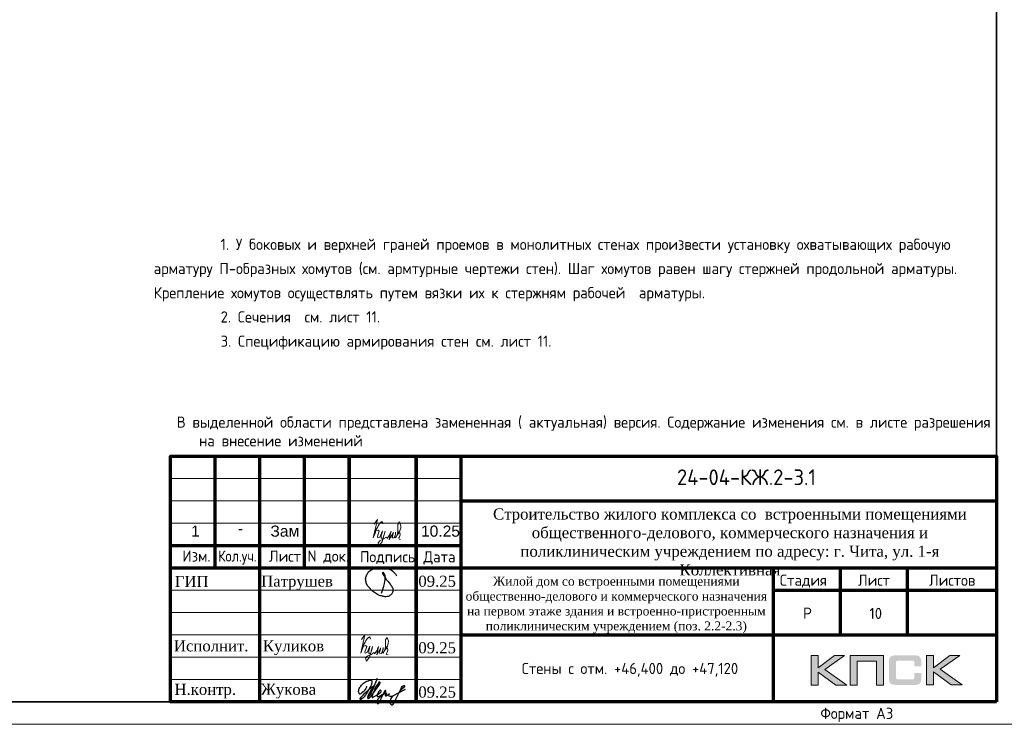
# Model space of a CAD drawing. Header units: millimetres. Extents: x 247266 to 730847, y -636031 to 10052.
# Tile 66 of 196: x 470257 to 492317, y -394992 to -379218. Entities that reach past the tile are written whole.
import ezdxf
from ezdxf.enums import TextEntityAlignment as Align

# ---------------------------------------------------------------- set-up
doc = ezdxf.new("R2010")
doc.units = ezdxf.units.MM
for name, color, linetype in [('PDF7_Text', 7, 'Continuous'), ('PDF8_Text', 7, 'Continuous'), ('Исправления', 1, 'Continuous'), ('РАЗМЕРЫ', 7, 'Continuous'), ('Рамка печать', 7, 'Continuous'), ('ТОЛСТЫЕ_ОСНОВНЫЕ', 7, 'Continuous')]:
    doc.layers.add(name, color=color, linetype=linetype)
for name, color, linetype, lineweight in [('Выноски', 7, 'Continuous', 20), ('размер', 7, 'Continuous', 25), ('Рамка', 7, 'Continuous', 70), ('Текст', 7, 'Continuous', 25), ('ТОНКИЕ', 7, 'Continuous', 9)]:
    doc.layers.add(name, color=color, linetype=linetype, lineweight=lineweight)
doc.styles.add('PDF Times New Roman', font='times.ttf')
doc.styles.get("Standard").update_dxf_attribs({"font": 'arial.ttf'})
doc.styles.add('style1', font='GOST_Common.ttf', dxfattribs={"height": 500})
doc.styles.add('ГОСТ', font='GOST_Common.ttf')

# ---------------------------------------------------------------- blocks, each defined once
blk = doc.blocks.new('11')
at = {"layer": 'Выноски'}
for p, q in [((47885, 66608), (47944, 66700)), ((47944, 66700), (47962, 66737)), ((47962, 66737), (47989, 66781)), ((47989, 66781), (48016, 66806)), ((48016, 66806), (48038, 66823)), ((48038, 66823), (48060, 66786)), ((48060, 66786), (48058, 66769))]:
    blk.add_line(p, q, dxfattribs=at)
blk.add_lwpolyline([(47863, 66761), (47937, 66865), (47843, 66458), (47885, 66564), (47905, 66616), (47954, 66628), (47979, 66606), (47957, 66539), (47937, 66487), (47947, 66458), (47991, 66470), (48051, 66611), (48041, 66569), (48023, 66505), (48023, 66448), (48065, 66448), (48090, 66529), (48110, 66608), (48043, 66369), (47972, 66275), (47954, 66344), (47991, 66389), (48078, 66431), (48142, 66470), (48154, 66441), (48204, 66512), (48246, 66606), (48209, 66455), (48204, 66418), (48295, 66574), (48265, 66463), (48265, 66455), (48312, 66453), (48342, 66529), (48347, 66584), (48337, 66465), (48349, 66453), (48401, 66569), (48443, 66616), (48461, 66678), (48466, 66727), (48436, 66811), (48399, 66754), (48399, 66618), (48389, 66549), (48374, 66507), (48416, 66564), (48441, 66576), (48451, 66524), (48433, 66482), (48419, 66453), (48424, 66428), (48458, 66421)], dxfattribs=at)
blk = doc.blocks.new('яяя')
at = {"lineweight": 30}
for points in [[(345424, 110432), (345425, 110410), (345424, 110397), (345417, 110379), (345406, 110350), (345390, 110319), (345357, 110275), (345310, 110221), (345265, 110176), (345198, 110110), (345161, 110077), (345133, 110066), (345116, 110066), (345102, 110075), (345090, 110091), (345082, 110115), (345074, 110146), (345066, 110182), (345064, 110206), (345067, 110234), (345077, 110278), (345095, 110320), (345114, 110361), (345134, 110395), (345159, 110428), (345195, 110469), (345228, 110506), (345284, 110560), (345331, 110595), (345379, 110625), (345435, 110648), (345486, 110670), (345532, 110686), (345573, 110696), (345605, 110698), (345621, 110695), (345635, 110687), (345648, 110671), (345656, 110649), (345659, 110625), (345659, 110583), (345656, 110553), (345647, 110523), (345635, 110489), (345387, 110033), (345349, 109985), (345311, 109948), (345247, 109889), (345209, 109858), (345192, 109844), (345180, 109837), (345157, 109833), (345150, 109835), (345140, 109842), (345135, 109856), (345138, 109881), (345148, 109892), (345183, 109930), (345267, 110024), (345343, 110105), (345455, 110213), (345617, 110343), (345775, 110456), (345811, 110526), (345838, 110607), (345890, 110740), (345902, 110771), (345698, 110295), (345672, 110226), (345626, 110132), (345572, 110032), (345518, 109953), (345481, 109918), (345497, 110001), (345567, 110147), (345655, 110301), (345760, 110442)], [(345481, 109918), (345476, 109896), (345475, 109874), (345485, 109861), (345506, 109866), (345539, 109891), (345632, 109983), (345968, 110450), (346022, 110527), (346029, 110560), (346027, 110579), (346026, 110590), (346010, 110605), (345993, 110609), (345975, 110601), (345962, 110584), (345954, 110562), (345857, 110421), (345783, 110292), (345741, 110183), (345701, 110079), (345665, 109985), (345660, 109952), (345666, 109929), (345669, 109915), (345682, 109910), (345702, 109914), (345735, 109941), (345846, 110007), (346065, 110160), (346075, 110193), (346070, 110217), (346066, 110236), (346052, 110241), (346030, 110241), (346007, 110228), (345978, 110203), (345960, 110164), (345892, 110010), (345895, 109986), (345904, 109966), (345925, 109964), (345969, 109968), (346045, 110000), (346218, 110114), (346261, 110154), (346280, 110184), (346282, 110210), (346278, 110225), (346263, 110229), (346241, 110222), (346220, 110198), (346162, 110049), (345989, 109904), (345932, 109849), (345906, 109805), (345891, 109739), (345890, 109690), (345899, 109652), (345924, 109647), (345956, 109655), (345980, 109674), (346058, 109838), (346158, 110046), (346261, 110098), (346314, 110120), (346292, 110079), (346269, 110036), (346261, 110008), (346267, 109998), (346293, 109998), (346363, 110039), (346445, 110095), (346421, 110068), (346414, 110040), (346407, 110011), (346416, 109990), (346466, 109972), (346509, 109977), (346574, 109984), (347172, 110293)], [(346586, 109971), (346543, 109917), (346509, 109873), (346489, 109825), (346475, 109767), (346472, 109710), (346478, 109675), (346485, 109641), (346501, 109621), (346517, 109602), (346542, 109589), (346568, 109592), (346605, 109620), (346680, 109731), (346736, 109842), (346865, 110115), (346962, 110290), (346969, 110318), (346979, 110360), (347013, 110403), (347056, 110434), (347091, 110450), (347109, 110450), (347121, 110434), (347115, 110405), (347072, 110355), (347012, 110307), (346924, 110222)]]:
    blk.add_lwpolyline(points, dxfattribs=at)
blk = doc.blocks.new('Патрушев')
at = {"color": 5, "lineweight": 25}
blk.add_lwpolyline([(58.5, -35.09), (59.7, -31.98), (60.22, -29.81), (60.47, -28.76), (60.76, -27.56), (61.06, -26.32), (61.37, -24.67), (61.64, -22.98), (61.77, -21.63), (61.83, -20.46), (61.74, -19.5), (61.5, -18.56), (61.27, -17.93), (60.96, -17.34), (60.63, -16.86), (60.45, -16.66), (60.39, -16.62), (60.25, -16.53), (60.03, -16.42), (59.74, -16.36), (59.56, -16.39), (59.41, -16.5), (59.32, -16.73), (59.32, -16.96), (59.41, -17.15), (61.8, -21.04), (63.12, -22.91), (63.7, -23.61), (64.53, -24.59), (65.48, -25.87), (66.43, -27.07), (66.87, -27.73), (67.42, -28.44), (67.68, -28.93), (68, -29.52), (68.38, -30.41), (68.65, -31), (68.82, -31.71), (68.89, -32.2), (68.93, -32.68), (68.9, -33.35), (68.81, -33.79), (68.57, -34.59), (68.27, -35.18), (67.92, -35.7), (67.56, -36.23), (66.92, -36.75), (66.44, -37.14), (65.93, -37.49), (65.34, -37.85), (64.79, -38.12), (64.12, -38.33), (63.56, -38.4), (62.54, -38.51), (61.58, -38.47), (60.89, -38.38), (60.1, -38.27), (59.25, -38.05), (58.41, -37.75), (57.66, -37.55), (56.61, -37.27), (55.88, -36.92), (54.92, -36.35), (53.85, -35.72), (53.05, -35.25), (52.17, -34.73), (51.27, -34.08), (50.13, -33.27), (49.09, -32.31), (47.96, -31.09), (47.07, -29.92), (46.05, -28.68), (45.23, -27.65), (44.74, -26.54), (44.28, -25.09), (44.05, -24.29), (43.98, -23.29), (43.94, -22.47), (43.99, -21.49), (44.18, -20.57), (44.46, -19.97), (44.74, -19.1), (45.02, -18.24), (45.49, -17.42), (45.85, -16.92), (46.39, -16.14), (46.99, -15.53), (47.83, -14.81), (48.65, -14.29), (49.43, -13.79), (50.53, -13.27), (51.57, -12.89), (52.65, -12.48), (54.17, -12.1), (55.44, -11.87), (56.95, -11.79), (58.35, -11.79), (59.63, -11.91), (61, -12.05), (62.71, -12.35), (64.46, -12.88), (66.16, -13.58), (67.55, -14.27), (68.88, -15.13), (70.02, -16.25), (71.14, -17.49), (71.67, -18.26), (72.28, -19.27)], dxfattribs=at)
blk = doc.blocks.new('штамп кж1.1')
at = {"layer": 'Рамка печать', "lineweight": 20}
h = blk.add_hatch(color=0, dxfattribs=at)
h.paths.add_polyline_path([(419458, -85094), (419234, -85094), (418867, -85370), (418867, -85094), (418712, -85094), (418712, -85757), (418867, -85757), (418867, -85466), (419264, -85757), (419512, -85757), (419019, -85406)])
h.paths.add_polyline_path([(419737, -85219), (420175, -85219), (420175, -85757), (420329, -85757), (420329, -85094), (420165, -85094), (419583, -85094), (419583, -85251), (419583, -85757), (419737, -85757)])
h.paths.add_polyline_path([(421451, -85091), (421295, -85091), (421295, -85754), (421451, -85754), (421451, -85462), (421847, -85754), (422095, -85754), (421602, -85403), (422041, -85091), (421818, -85091), (421451, -85367)])
blk.add_hatch(color=204, dxfattribs=at).paths.add_polyline_path([(421166, -85165), (421164, -85157), (421161, -85151), (421158, -85145), (421154, -85139), (421151, -85134), (421147, -85129), (421143, -85124), (421139, -85120), (421133, -85117), (421128, -85113), (421122, -85109), (421115, -85107), (421108, -85104), (421100, -85101), (421093, -85099), (421075, -85096), (421056, -85093), (421035, -85092), (421012, -85091), (420617, -85091), (420594, -85092), (420573, -85093), (420553, -85096), (420536, -85099), (420528, -85102), (420521, -85104), (420514, -85107), (420508, -85110), (420502, -85113), (420496, -85117), (420491, -85120), (420486, -85124), (420482, -85129), (420478, -85134), (420474, -85139), (420471, -85145), (420468, -85151), (420466, -85158), (420463, -85165), (420461, -85172), (420457, -85188), (420455, -85206), (420453, -85226), (420453, -85248), (420453, -85596), (420453, -85618), (420455, -85638), (420457, -85656), (420461, -85673), (420463, -85680), (420466, -85687), (420468, -85694), (420471, -85700), (420474, -85705), (420478, -85711), (420482, -85716), (420486, -85720), (420491, -85725), (420496, -85728), (420502, -85731), (420508, -85735), (420514, -85738), (420521, -85740), (420528, -85743), (420536, -85745), (420553, -85749), (420573, -85751), (420594, -85753), (420617, -85754), (421012, -85754), (421035, -85753), (421056, -85752), (421075, -85749), (421092, -85746), (421100, -85743), (421108, -85741), (421115, -85738), (421122, -85735), (421128, -85732), (421133, -85728), (421139, -85725), (421143, -85720), (421147, -85716), (421151, -85711), (421154, -85706), (421158, -85700), (421161, -85694), (421164, -85688), (421166, -85680), (421169, -85673), (421172, -85656), (421175, -85639), (421176, -85618), (421177, -85596), (421177, -85487), (421022, -85487), (421022, -85576), (421022, -85582), (421021, -85588), (421020, -85594), (421019, -85599), (421017, -85604), (421015, -85608), (421012, -85612), (421008, -85616), (421005, -85619), (421001, -85622), (420996, -85624), (420991, -85626), (420987, -85627), (420981, -85628), (420974, -85628), (420968, -85629), (420649, -85629), (420644, -85628), (420639, -85628), (420635, -85626), (420631, -85624), (420627, -85621), (420624, -85618), (420620, -85615), (420617, -85611), (420615, -85607), (420613, -85603), (420611, -85598), (420609, -85593), (420607, -85584), (420607, -85574), (420607, -85256), (420607, -85250), (420607, -85245), (420609, -85240), (420610, -85235), (420611, -85231), (420613, -85228), (420616, -85225), (420619, -85221), (420622, -85218), (420626, -85216), (420630, -85214), (420634, -85212), (420639, -85211), (420643, -85210), (420649, -85210), (420654, -85210), (420968, -85210), (420974, -85210), (420981, -85210), (420986, -85212), (420991, -85213), (420996, -85215), (421000, -85217), (421004, -85220), (421008, -85223), (421011, -85227), (421014, -85231), (421017, -85235), (421019, -85240), (421020, -85245), (421021, -85250), (421022, -85257), (421022, -85263), (421022, -85336), (421177, -85336), (421177, -85248), (421176, -85226), (421175, -85206), (421172, -85188), (421168, -85172)])
at = {"layer": 'Рамка', "color": 7}
for p, q in [((405358, -83134), (405358, -80634)), ((407358, -83134), (407358, -80634)), ((410858, -81634), (422858, -81634)), ((404358, -82634), (410858, -82634)), ((404358, -83134), (422858, -83134)), ((419358, -83134), (419358, -84634)), ((420858, -83134), (420858, -84634)), ((417858, -83634), (422858, -83634)), ((417858, -83634), (422858, -83634)), ((410858, -84634), (422858, -84634))]:
    blk.add_line(p, q, dxfattribs=at)
at = {"layer": 'Рамка'}
for p, q in [((406358, -86134), (406358, -80634)), ((408358, -86134), (408358, -80634)), ((408358, -80634), (408358, -86134)), ((409858, -80634), (409858, -86134)), ((409858, -86134), (409858, -80634)), ((410858, -80634), (410858, -86134)), ((417858, -83134), (417858, -86134))]:
    blk.add_line(p, q, dxfattribs=at)
at = {"layer": 'Рамка', "color": 7, "lineweight": 15}
for p, q in [((404358, -81134), (410858, -81134)), ((404358, -81634), (410858, -81634)), ((404358, -82134), (410858, -82134)), ((404358, -83634), (410858, -83634)), ((404358, -84134), (410858, -84134)), ((404358, -84634), (410858, -84634)), ((404358, -85134), (410858, -85134)), ((404358, -85634), (410858, -85634))]:
    blk.add_line(p, q, dxfattribs=at)
at = {"layer": 'Рамка'}
blk.add_lwpolyline([(422858, -86134), (404358, -86134), (404358, -80634), (422858, -80634)], close=True, dxfattribs=at)
at = {"layer": 'Рамка печать', "color": 0, "lineweight": 20}
for points in [[(418712, -85757), (418712, -85094), (418867, -85094), (418867, -85370), (419234, -85094), (419458, -85094), (419019, -85406), (419512, -85757), (419264, -85757), (418867, -85466), (418867, -85757), (418712, -85757)], [(419737, -85757), (419737, -85219), (420175, -85219), (420175, -85757), (420329, -85757), (420329, -85094), (420165, -85094), (419583, -85094), (419583, -85251), (419583, -85757), (419737, -85757)], [(421295, -85754), (421295, -85091), (421451, -85091), (421451, -85367), (421818, -85091), (422041, -85091), (421602, -85403), (422095, -85754), (421847, -85754), (421451, -85462), (421451, -85754), (421295, -85754)]]:
    blk.add_lwpolyline(points, close=True, dxfattribs=at)
at = {"color": 5, "xscale": 24.5, "yscale": 24.5, "zscale": 24.5}
blk.add_blockref('Патрушев', (407651, -82836), dxfattribs=at)
at = {"color": 2, "lineweight": 60, "xscale": 0.5, "yscale": 0.5, "zscale": 0.5}
blk.add_blockref('яяя', (236038, -140993), dxfattribs=at)
at = {"layer": 'Выноски', "color": 0}
blk.add_blockref('11', (360773, -151499), dxfattribs=at)
at = {"layer": 'PDF7_Text', "char_height": 248, "attachment_point": 7, "style": 'PDF Times New Roman'}
for s, insert in [('Патрушев', (406387, -83634)), ('09.25', (409908, -83561)), ('09.25', (409908, -85050)), ('Жукова', (406381, -86056)), ('09.25', (409908, -86042))]:
    blk.add_mtext(s, dxfattribs=dict(at, insert=insert))
at = {"layer": 'PDF7_Text', "insert": (406426, -85084), "char_height": 247.95, "attachment_point": 7, "style": 'PDF Times New Roman'}
blk.add_mtext_dynamic_manual_height_columns('{\\C256;Куликов}', width=2000, gutter_width=1250, heights=[0], dxfattribs=at)
at = {"layer": 'PDF8_Text', "char_height": 248, "attachment_point": 7, "style": 'PDF Times New Roman'}
for s, insert in [('ГИП', (404451, -83561)), ('Исполнит.', (404432, -85007)), ('Н.контр.', (404445, -86056))]:
    blk.add_mtext(s, dxfattribs=dict(at, insert=insert))
at = {"layer": 'Текст', "color": 7, "style": 'ГОСТ'}
blk.add_text('24-04-КЖ.2-3.1', height=350, dxfattribs=at).set_placement((417259, -81103), align=Align.MIDDLE_CENTER)
for s, p in [('Изм.', (404622, -82993)), ('Лист', (406561, -82996)), ('N док.', (407423, -82993)), ('Подпись', (408601, -83008)), ('Дата', (410023, -83008)), ('Стадия', (418009, -83534)), ('Лист', (419758, -83534)), ('Листов', (421350, -83534)), ('Р', (418530, -84272))]:
    blk.add_text(s, height=250, dxfattribs=at).set_placement(p)
at = {"layer": 'Текст', "color": 7, "style": 'ГОСТ', "width": 0.9}
blk.add_text('Кол.уч.', height=250, dxfattribs=at).set_placement((405423, -82992))
at = {"layer": 'Текст', "color": 7, "attachment_point": 1, "style": 'ГОСТ'}
for s, width, heights, insert, char_height in [('\\pxqc;{\\fTimes New Roman|b0|i0|c204|p18;\\C256;Строительство жилого комплекса со  встроенными помещениями общественного-делового, коммерческого назначения и поликлиническим учреждением по адресу: г. Чита, ул. 1-я Коллективная}', 11543.07, [0], (411117, -81801), 250), ('\\pxqc;{\\fTimes New Roman|b0|i0|c204|p18;\\C256;Жилой дом со встроенными помещениями общественно-делового и коммерческого назначения на первом этаже здания и встроенно-пристроенным поликлиническим учреждением (поз. 2.2-2.3)\\P}', 7000, [1500], (410844, -83331), 200)]:
    blk.add_mtext_dynamic_manual_height_columns(s, width=width, gutter_width=12.5, heights=heights, dxfattribs=dict(at, insert=insert, char_height=char_height))
blk = doc.blocks.new('*U3692')
at = {"layer": 'ТОЛСТЫЕ_ОСНОВНЫЕ', "lineweight": 35}
blk.add_lwpolyline([(20, 5), (415, 5), (415, 292), (20, 292)], close=True, dxfattribs=at)
at = {"layer": 'ТОНКИЕ'}
blk.add_lwpolyline([(0, 0), (420, 0), (420, 297), (0, 297)], close=True, dxfattribs=at)
at = {"layer": 'Текст', "style": 'style1'}
blk.add_text('Формат А3', height=2.5, dxfattribs=at).set_placement((375.57, 1.2))

msp = doc.modelspace()

# ---------------------------------------------------------------- block references
at = {"xscale": 100, "yscale": 100, "zscale": 100}
msp.add_blockref('*U3692', (450639.1, -394992.37, 3100), dxfattribs=at)
at = {"layer": 'Выноски'}
msp.add_blockref('11', (430333.79, -457274.23), dxfattribs=at)
at = {"layer": 'размер'}
msp.add_blockref('штамп кж1.1', (69280.78, -308358.14, 3100), dxfattribs=at)

# ---------------------------------------------------------------- texts
at = {"layer": 'Выноски', "insert": (473259.44, -383580.2, 3100), "char_height": 250, "attachment_point": 1, "style": 'ГОСТ'}
msp.add_mtext_dynamic_manual_height_columns('\\pxi6,sm1.3;\\P1. У боковых и верхней граней проемов в монолитных стенах произвести установку охватывающих рабочую арматуру П-образных хомутов (см. армтурные чертежи стен). Шаг хомутов равен шагу стержней продольной арматуры. Крепление хомутов осуществлять путем вязки их к стержням рабочей  арматуры.\\P2. Сечения  см. лист 11.\\P3. Спецификацию армирования стен см. лист 11.', width=18219.6597, gutter_width=1250, heights=[0], dxfattribs=at)
at = {"layer": 'Исправления', "insert": (473776.56, -388102.47), "char_height": 250, "width": 18219.6597, "attachment_point": 1, "style": 'ГОСТ'}
msp.add_mtext('\\pxi-2,l2,sm1;В выделенной области представлена замененная ( актуальная) версия. Содержание изменения см. в листе разрешения на внесение изменений', dxfattribs=at)
at = {"layer": 'РАЗМЕРЫ', "char_height": 250, "width": 725.0085, "attachment_point": 1}
for s, insert in [('1', (474098.94, -390542.63)), ('-', (475146.47, -390484.23)), ('Зам', (475875.39, -390542.63)), ('10.25', (479248.03, -390542.63))]:
    msp.add_mtext(s, dxfattribs=dict(at, insert=insert))
at = {"layer": 'Текст', "char_height": 250, "attachment_point": 1, "style": 'ГОСТ'}
for s, insert in [('\\pxqcsm1.5000;\\P10', (485937, -391759.5)), ('\\pxsm1.5;\\P         Стены с отм. +46,400 до +47,120', (480139.1, -392992.37, 3100))]:
    msp.add_mtext_dynamic_manual_height_columns(s, width=7000, gutter_width=12.5, heights=[1500], dxfattribs=dict(at, insert=insert))

doc.saveas('drawing.dxf')
